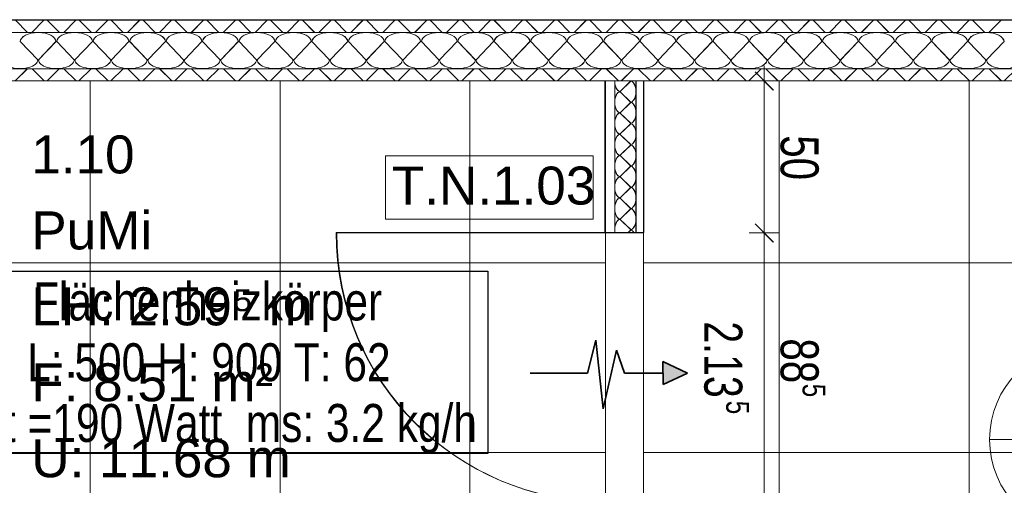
# Model space of a CAD drawing. Extents: x 229 to 926, y 37 to 878.
# Tile 157 of 162: x 574 to 638, y 703 to 733. Entities that reach past the tile are written whole.
import ezdxf
from ezdxf.lldxf.tags import DXFTag

# ---------------------------------------------------------------- set-up
doc = ezdxf.new("R2010")
doc.units = 0
doc.layers.get('0').update_dxf_attribs({"lineweight": 13})
for name, color, linetype, lineweight, true_color, plot in [('A_BI_Aussenwand', 5, 'Continuous', 18, 0x0000ff, False), ('A_BI_Innenwand', 7, 'Continuous', 18, 0x80ff80, False), ('A_BI_Tuer', 7, 'Continuous', 18, 0xbdbbbb, False)]:
    doc.layers.add(name, color=color, linetype=linetype, lineweight=lineweight, true_color=true_color, plot=plot)
doc.layers.add('A_BI_Raum', color=1, linetype='Continuous', lineweight=18, true_color=0xff0000)
doc.layers.add('H_BI_Heizkoerper', color=1, linetype='Continuous', lineweight=35, true_color=0xff0000)
for name, color, linetype, lineweight in [('Axen', 7, 'Continuous', 25), ('Axen-A03ENIVKI0', 7, 'Continuous', 25), ('Beschriftung', 7, 'Continuous', 25), ('Beschriftung-A03ENIVII0', 7, 'Continuous', 25), ('Deckenspiegel', 7, 'Continuous', 25), ('Fullfläche', 7, 'Continuous', 25), ('Fullfläche-A03ENIVQI0', 7, 'Continuous', 25), ('H_BI_Heizkoerpertext', 7, 'Continuous', 25), ('Maßlinien', 7, 'Continuous', 25), ('Maßlinien-A03ENIVNI0', 7, 'Continuous', 25), ('Räume', 7, 'Continuous', 25), ('Räume-A03ENIVSI0', 7, 'Continuous', 25), ('Türen', 7, 'Continuous', 25), ('Türen-A03ENIVLI0', 7, 'Continuous', 25), ('Wände', 7, 'Continuous', 25), ('Wände-A03ENIVMI0', 7, 'Continuous', 25)]:
    doc.layers.add(name, color=color, linetype=linetype, lineweight=lineweight)
doc.styles.get("Standard").update_dxf_attribs({"font": 'arial.ttf'})
tags = doc.linetypes.add('ALL_S25', pattern=[0.001, 0, -0.001]).pattern_tags.tags
tags[6:7] = [DXFTag(74, 4), DXFTag(75, 0), DXFTag(340, '0'), DXFTag(46, 1.0), DXFTag(50, 0.0), DXFTag(44, 0.0), DXFTag(45, 0.0)]
tags[4:5] = [DXFTag(74, 4), DXFTag(75, 0), DXFTag(340, '0'), DXFTag(46, 1.0), DXFTag(50, 0.0), DXFTag(44, 0.0), DXFTag(45, 0.0)]
tags = doc.linetypes.add('ALL_S25-A03ENIVOI0', pattern=[0.001, 0, -0.001]).pattern_tags.tags
tags[6:7] = [DXFTag(74, 4), DXFTag(75, 0), DXFTag(340, '0'), DXFTag(46, 1.0), DXFTag(50, 0.0), DXFTag(44, 0.0), DXFTag(45, 0.0)]
tags[4:5] = [DXFTag(74, 4), DXFTag(75, 0), DXFTag(340, '0'), DXFTag(46, 1.0), DXFTag(50, 0.0), DXFTag(44, 0.0), DXFTag(45, 0.0)]

# ---------------------------------------------------------------- blocks, each defined once
blk = doc.blocks.new('Referenz-A03ENIVGI0', base_point=(255.728, 66.032))
at = {"layer": 'Axen', "color": 0, "linetype": 'ALL_S25', "lineweight": -2, "ltscale": 0.13}
blk.add_line((735.547, 733.346), (301.726, 733.346), dxfattribs=at)
at = {"layer": 'Beschriftung', "color": 0, "lineweight": -2}
for p, q in [((611.376, 724.387), (597.704, 724.389)), ((597.704, 724.389), (597.704, 720.222)), ((611.375, 720.221), (611.376, 724.387)), ((597.704, 720.222), (611.375, 720.221))]:
    blk.add_line(p, q, dxfattribs=at)
at = {"layer": 'Fullfläche', "color": 0, "lineweight": -2}
for p, q in [((573.339, 733.311), (574.138, 732.511)), ((575.22, 733.311), (574.421, 732.511)), ((575.439, 733.311), (576.238, 732.511)), ((577.32, 733.311), (576.521, 732.511)), ((577.539, 733.311), (578.338, 732.511)), ((579.42, 733.311), (578.621, 732.511)), ((579.639, 733.311), (580.438, 732.511)), ((581.52, 733.311), (580.721, 732.511)), ((581.739, 733.311), (582.538, 732.511)), ((583.62, 733.311), (582.821, 732.511)), ((583.839, 733.311), (584.638, 732.511)), ((585.72, 733.311), (584.921, 732.511)), ((585.939, 733.311), (586.739, 732.511)), ((587.82, 733.311), (587.021, 732.511)), ((588.039, 733.311), (588.839, 732.511)), ((589.92, 733.311), (589.121, 732.511)), ((590.139, 733.311), (590.939, 732.511)), ((592.02, 733.311), (591.221, 732.511)), ((592.24, 733.311), (593.039, 732.511)), ((594.12, 733.311), (593.321, 732.511)), ((594.339, 733.311), (595.139, 732.511)), ((596.22, 733.311), (595.421, 732.511)), ((596.439, 733.311), (597.239, 732.511)), ((598.32, 733.311), (597.521, 732.511)), ((598.54, 733.311), (599.339, 732.511)), ((600.42, 733.311), (599.621, 732.511)), ((600.64, 733.311), (601.439, 732.511)), ((602.52, 733.311), (601.721, 732.511)), ((602.74, 733.311), (603.539, 732.511)), ((604.62, 733.311), (603.821, 732.511)), ((604.84, 733.311), (605.639, 732.511)), ((606.72, 733.311), (605.92, 732.511)), ((606.94, 733.311), (607.739, 732.511)), ((608.82, 733.311), (608.021, 732.511)), ((609.04, 733.311), (609.839, 732.511)), ((610.92, 733.311), (610.12, 732.511)), ((611.14, 733.311), (611.939, 732.511)), ((613.02, 733.311), (612.221, 732.511)), ((613.24, 733.311), (614.039, 732.511)), ((615.12, 733.311), (614.321, 732.511)), ((615.34, 733.311), (616.139, 732.511)), ((617.22, 733.311), (616.42, 732.511)), ((617.44, 733.311), (618.239, 732.511)), ((619.32, 733.311), (618.521, 732.511)), ((619.54, 733.311), (620.339, 732.511)), ((621.42, 733.311), (620.62, 732.511)), ((621.64, 733.311), (622.439, 732.511)), ((623.52, 733.311), (622.72, 732.511)), ((623.74, 733.311), (624.539, 732.511)), ((625.62, 733.311), (624.82, 732.511)), ((625.84, 733.311), (626.639, 732.511)), ((627.72, 733.311), (626.92, 732.511)), ((627.94, 733.311), (628.739, 732.511)), ((629.82, 733.311), (629.02, 732.511)), ((630.04, 733.311), (630.84, 732.511)), ((631.92, 733.311), (631.12, 732.511)), ((632.14, 733.311), (632.94, 732.511)), ((634.02, 733.311), (633.22, 732.511)), ((634.24, 733.311), (635.04, 732.511)), ((636.12, 733.311), (635.32, 732.511)), ((636.34, 733.311), (637.14, 732.511)), ((638.22, 733.311), (637.42, 732.511)), ((574.812, 730.711), (573.66, 731.911)), ((576.012, 731.911), (574.86, 730.711)), ((577.212, 730.711), (576.06, 731.911)), ((578.412, 731.911), (577.26, 730.711)), ((579.612, 730.711), (578.46, 731.911)), ((580.812, 731.911), (579.66, 730.711)), ((582.012, 730.711), (580.86, 731.911)), ((583.212, 731.911), (582.06, 730.711)), ((584.412, 730.711), (583.26, 731.911)), ((585.612, 731.911), (584.46, 730.711)), ((586.812, 730.711), (585.66, 731.911)), ((588.012, 731.911), (586.86, 730.711)), ((589.212, 730.711), (588.06, 731.911)), ((590.412, 731.911), (589.26, 730.711)), ((591.612, 730.711), (590.46, 731.911)), ((592.812, 731.911), (591.66, 730.711)), ((594.012, 730.711), (592.86, 731.911)), ((595.212, 731.911), (594.06, 730.711)), ((596.412, 730.711), (595.26, 731.911)), ((597.612, 731.911), (596.46, 730.711)), ((598.812, 730.711), (597.66, 731.911)), ((600.012, 731.911), (598.86, 730.711)), ((601.212, 730.711), (600.06, 731.911)), ((602.412, 731.911), (601.26, 730.711)), ((603.612, 730.711), (602.46, 731.911)), ((604.812, 731.911), (603.66, 730.711)), ((606.012, 730.711), (604.86, 731.911)), ((607.212, 731.911), (606.06, 730.711)), ((608.412, 730.711), (607.26, 731.911)), ((609.612, 731.911), (608.46, 730.711)), ((610.812, 730.711), (609.66, 731.911)), ((612.012, 731.911), (610.86, 730.711)), ((613.212, 730.711), (612.06, 731.911)), ((614.412, 731.911), (613.26, 730.711)), ((615.612, 730.711), (614.46, 731.911)), ((616.812, 731.911), (615.66, 730.711)), ((618.012, 730.711), (616.86, 731.911)), ((619.212, 731.911), (618.06, 730.711)), ((620.412, 730.711), (619.26, 731.911)), ((621.612, 731.911), (620.46, 730.711)), ((622.812, 730.711), (621.66, 731.911)), ((624.012, 731.911), (622.86, 730.711)), ((625.212, 730.711), (624.06, 731.911)), ((626.412, 731.911), (625.26, 730.711)), ((627.612, 730.711), (626.46, 731.911)), ((628.812, 731.911), (627.66, 730.711)), ((630.012, 730.711), (628.86, 731.911)), ((631.212, 731.911), (630.06, 730.711)), ((632.412, 730.711), (631.26, 731.911)), ((633.612, 731.911), (632.46, 730.711)), ((634.812, 730.711), (633.66, 731.911)), ((636.012, 731.911), (634.86, 730.711)), ((637.212, 730.711), (636.06, 731.911)), ((638.412, 731.911), (637.26, 730.711)), ((573.324, 729.311), (574.124, 730.112)), ((575.235, 729.311), (574.435, 730.112)), ((575.424, 729.311), (576.224, 730.112)), ((577.335, 729.311), (576.535, 730.112)), ((577.524, 729.311), (578.324, 730.112)), ((579.435, 729.311), (578.635, 730.112)), ((579.624, 729.311), (580.424, 730.112)), ((581.535, 729.311), (580.735, 730.112)), ((581.724, 729.311), (582.524, 730.112)), ((583.635, 729.311), (582.835, 730.112)), ((583.824, 729.311), (584.624, 730.112)), ((585.735, 729.311), (584.935, 730.112)), ((585.924, 729.311), (586.724, 730.112)), ((587.835, 729.311), (587.035, 730.112)), ((588.024, 729.311), (588.824, 730.112)), ((589.935, 729.311), (589.135, 730.112)), ((590.124, 729.311), (590.924, 730.112)), ((592.035, 729.311), (591.235, 730.112)), ((592.224, 729.311), (593.024, 730.112)), ((594.135, 729.311), (593.335, 730.112)), ((594.324, 729.311), (595.124, 730.113)), ((596.235, 729.311), (595.435, 730.113)), ((596.424, 729.311), (597.224, 730.113)), ((598.335, 729.311), (597.535, 730.113)), ((598.524, 729.311), (599.324, 730.113)), ((600.435, 729.311), (599.635, 730.113)), ((600.624, 729.311), (601.425, 730.113)), ((602.536, 729.311), (601.735, 730.113)), ((602.724, 729.311), (603.525, 730.113)), ((604.636, 729.311), (603.835, 730.113)), ((604.824, 729.311), (605.625, 730.113)), ((606.736, 729.311), (605.935, 730.113)), ((606.924, 729.311), (607.725, 730.113)), ((608.836, 729.311), (608.035, 730.113)), ((609.024, 729.311), (609.825, 730.113)), ((610.936, 729.311), (610.135, 730.113)), ((611.124, 729.311), (611.925, 730.113)), ((613.036, 729.311), (612.235, 730.113)), ((613.224, 729.311), (614.025, 730.113)), ((615.136, 729.311), (614.335, 730.113)), ((615.324, 729.311), (616.125, 730.113)), ((617.236, 729.311), (616.435, 730.113)), ((617.424, 729.311), (618.225, 730.113)), ((619.336, 729.311), (618.535, 730.113)), ((619.524, 729.311), (620.325, 730.113)), ((621.436, 729.311), (620.635, 730.113)), ((621.624, 729.311), (622.425, 730.113)), ((623.536, 729.311), (622.735, 730.113)), ((623.724, 729.311), (624.525, 730.113)), ((625.636, 729.311), (624.835, 730.113)), ((625.824, 729.311), (626.625, 730.113)), ((627.736, 729.311), (626.935, 730.113)), ((627.924, 729.311), (628.725, 730.113)), ((629.836, 729.311), (629.035, 730.113)), ((630.024, 729.311), (630.825, 730.113)), ((631.936, 729.311), (631.135, 730.113)), ((632.124, 729.311), (632.925, 730.113)), ((634.036, 729.311), (633.235, 730.113)), ((634.224, 729.311), (635.025, 730.113)), ((636.136, 729.311), (635.335, 730.113)), ((636.324, 729.311), (637.125, 730.114)), ((638.236, 729.311), (637.435, 730.114)), ((638.424, 729.311), (639.225, 730.114)), ((613.837, 729.297), (613.137, 728.625)), ((613.137, 728.597), (613.837, 727.925)), ((613.837, 727.897), (613.137, 727.225)), ((613.137, 727.197), (613.837, 726.525)), ((613.837, 726.497), (613.137, 725.825)), ((613.137, 725.797), (613.837, 725.125)), ((613.837, 725.097), (613.137, 724.425)), ((613.137, 724.397), (613.837, 723.725)), ((613.837, 723.697), (613.137, 723.025)), ((613.137, 722.997), (613.837, 722.325)), ((613.837, 722.297), (613.137, 721.625)), ((613.137, 721.597), (613.837, 720.925)), ((613.837, 720.897), (613.137, 720.225)), ((613.137, 720.197), (613.837, 719.525)), ((613.837, 719.497), (613.679, 719.346))]:
    blk.add_line(p, q, dxfattribs=at)
for centre, major_axis, start_param, end_param in [((574.836, 731.911), (-1.176, 0), 4.712389, 6.283185), ((574.836, 731.911), (-1.176, 0), 3.141593, 4.712389), ((577.236, 731.911), (-1.176, 0), 4.712389, 6.283185), ((577.236, 731.911), (-1.176, 0), 3.141593, 4.712389), ((579.636, 731.911), (-1.176, 0), 4.712389, 6.283185), ((579.636, 731.911), (-1.176, 0), 3.141593, 4.712389), ((582.036, 731.911), (-1.176, 0), 4.712389, 6.283185), ((582.036, 731.911), (-1.176, 0), 3.141593, 4.712389), ((584.436, 731.911), (-1.176, 0), 4.712389, 6.283185), ((584.436, 731.911), (-1.176, 0), 3.141593, 4.712389), ((586.836, 731.911), (-1.176, 0), 4.712389, 6.283185), ((586.836, 731.911), (-1.176, 0), 3.141593, 4.712389), ((589.236, 731.911), (-1.176, 0), 4.712389, 6.283185), ((589.236, 731.911), (-1.176, 0), 3.141593, 4.712389), ((591.636, 731.911), (-1.176, 0), 4.712389, 6.283185), ((591.636, 731.911), (-1.176, 0), 3.141593, 4.712389), ((594.036, 731.911), (-1.176, 0), 4.712389, 6.283185), ((594.036, 731.911), (-1.176, 0), 3.141593, 4.712389), ((596.436, 731.911), (-1.176, 0), 4.712389, 6.283185), ((596.436, 731.911), (-1.176, 0), 3.141593, 4.712389), ((598.836, 731.911), (-1.176, 0), 4.712389, 6.283185), ((598.836, 731.911), (-1.176, 0), 3.141593, 4.712389), ((601.236, 731.911), (-1.176, 0), 4.712389, 6.283185), ((601.236, 731.911), (-1.176, 0), 3.141593, 4.712389), ((603.636, 731.911), (-1.176, 0), 4.712389, 6.283185), ((603.636, 731.911), (-1.176, 0), 3.141593, 4.712389), ((606.036, 731.911), (-1.176, 0), 4.712389, 6.283185), ((606.036, 731.911), (-1.176, 0), 3.141593, 4.712389), ((608.436, 731.911), (-1.176, 0), 4.712389, 6.283185), ((608.436, 731.911), (-1.176, 0), 3.141593, 4.712389), ((610.836, 731.911), (-1.176, 0), 4.712389, 6.283185), ((610.836, 731.911), (-1.176, 0), 3.141593, 4.712389), ((613.236, 731.911), (-1.176, 0), 4.712389, 6.283185), ((613.236, 731.911), (-1.176, 0), 3.141593, 4.712389), ((615.636, 731.911), (-1.176, 0), 4.712389, 6.283185), ((615.636, 731.911), (-1.176, 0), 3.141593, 4.712389), ((618.036, 731.911), (-1.176, 0), 4.712389, 6.283185), ((618.036, 731.911), (-1.176, 0), 3.141593, 4.712389), ((620.436, 731.911), (-1.176, 0), 4.712389, 6.283185), ((620.436, 731.911), (-1.176, 0), 3.141593, 4.712389), ((622.836, 731.911), (-1.176, 0), 4.712389, 6.283185), ((622.836, 731.911), (-1.176, 0), 3.141593, 4.712389), ((625.236, 731.911), (-1.176, 0), 4.712389, 6.283185), ((625.236, 731.911), (-1.176, 0), 3.141593, 4.712389), ((627.636, 731.911), (-1.176, 0), 4.712389, 6.283185), ((627.636, 731.911), (-1.176, 0), 3.141593, 4.712389), ((630.036, 731.911), (-1.176, 0), 4.712389, 6.283185), ((630.036, 731.911), (-1.176, 0), 3.141593, 4.712389), ((632.436, 731.911), (-1.176, 0), 4.712389, 6.283185), ((632.436, 731.911), (-1.176, 0), 3.141593, 4.712389), ((634.836, 731.911), (-1.176, 0), 4.712389, 6.283185), ((634.836, 731.911), (-1.176, 0), 3.141593, 4.712389), ((637.236, 731.911), (-1.176, 0), 4.712389, 6.283185), ((637.236, 731.911), (-1.176, 0), 3.141593, 4.712389), ((573.636, 730.711), (-1.176, 0), 0, 3.141593), ((576.036, 730.711), (-1.176, 0), 0, 3.141593), ((578.436, 730.711), (-1.176, 0), 0, 3.141593), ((580.836, 730.711), (-1.176, 0), 0, 3.141593), ((583.236, 730.711), (-1.176, 0), 0, 3.141593), ((585.636, 730.711), (-1.176, 0), 0, 3.141593), ((588.036, 730.711), (-1.176, 0), 0, 3.141593), ((590.436, 730.711), (-1.176, 0), 0, 3.141593), ((592.836, 730.711), (-1.176, 0), 0, 3.141593), ((595.236, 730.711), (-1.176, 0), 0, 3.141593), ((597.636, 730.711), (-1.176, 0), 0, 3.141593), ((600.036, 730.711), (-1.176, 0), 0, 3.141593), ((602.436, 730.711), (-1.176, 0), 0, 3.141593), ((604.836, 730.711), (-1.176, 0), 0, 3.141593), ((607.236, 730.711), (-1.176, 0), 0, 3.141593), ((609.636, 730.711), (-1.176, 0), 0, 3.141593), ((612.036, 730.711), (-1.176, 0), 0, 3.141593), ((614.436, 730.711), (-1.176, 0), 0, 3.141593), ((616.836, 730.711), (-1.176, 0), 0, 3.141593), ((619.236, 730.711), (-1.176, 0), 0, 3.141593), ((621.636, 730.711), (-1.176, 0), 0, 3.141593), ((624.036, 730.711), (-1.176, 0), 0, 3.141593), ((626.436, 730.711), (-1.176, 0), 0, 3.141593), ((628.836, 730.711), (-1.176, 0), 0, 3.141593), ((631.236, 730.711), (-1.176, 0), 0, 3.141593), ((633.636, 730.711), (-1.176, 0), 0, 3.141593), ((636.036, 730.711), (-1.176, 0), 0, 3.141593), ((638.436, 730.711), (-1.176, 0), 0, 3.141593), ((613.137, 729.311), (0, -0.686), 4.712389, 6.283185), ((613.837, 728.611), (0, -0.686), 0, 3.141593), ((613.137, 727.911), (0, -0.686), 3.141593, 4.712389), ((613.137, 727.911), (0, -0.686), 4.712389, 6.283185), ((613.837, 727.211), (0, -0.686), 0, 3.141593), ((613.137, 726.511), (0, -0.686), 3.141593, 4.712389), ((613.137, 726.511), (0, -0.686), 4.712389, 6.283185), ((613.837, 725.811), (0, -0.686), 0, 3.141593), ((613.137, 725.111), (0, -0.686), 3.141593, 4.712389), ((613.137, 725.111), (0, -0.686), 4.712389, 6.283185), ((613.837, 724.411), (0, -0.686), 0, 3.141593), ((613.137, 723.711), (0, -0.686), 3.141593, 4.712389), ((613.137, 723.711), (0, -0.686), 4.712389, 6.283185), ((613.837, 723.011), (0, -0.686), 0, 3.141593), ((613.137, 722.311), (0, -0.686), 3.141593, 4.712389), ((613.137, 722.311), (0, -0.686), 4.712389, 6.283185), ((613.837, 721.611), (0, -0.686), 0, 3.141593), ((613.137, 720.911), (0, -0.686), 3.141593, 4.712389), ((613.137, 720.911), (0, -0.686), 4.712389, 6.283185), ((613.837, 720.211), (0, -0.686), 0, 3.141593), ((613.137, 719.511), (0, -0.686), 3.141593, 4.712389), ((613.137, 719.511), (0, -0.686), 4.712389, 4.955262), ((613.837, 718.811), (0, -0.686), 2.465213, 3.141593)]:
    blk.add_ellipse(centre, major_axis=major_axis, ratio=0.5, start_param=start_param, end_param=end_param, dxfattribs=at)
at = {"layer": 'Maßlinien', "color": 0, "lineweight": -2}
for p, q in [((623.227, 728.711), (622.027, 729.911)), ((622.627, 729.311), (622.627, 730.311)), ((622.627, 729.311), (621.627, 729.311)), ((622.627, 729.311), (623.627, 729.311)), ((622.627, 719.31), (622.627, 729.311)), ((623.227, 718.71), (622.027, 719.91)), ((622.627, 719.31), (621.627, 719.31)), ((622.627, 719.31), (623.627, 719.31)), ((622.627, 701.611), (622.627, 719.31))]:
    blk.add_line(p, q, dxfattribs=at)
at = {"layer": 'Türen', "color": 0, "lineweight": -2}
blk.add_line((612.187, 719.311), (594.487, 719.311), dxfattribs=at)
blk.add_ellipse((612.187, 719.311), major_axis=(-17.7, 0), ratio=1, start_param=0, end_param=1.570796, dxfattribs=at)
at = {"layer": 'Wände', "color": 0, "lineweight": -2}
for p, q in [((556.835, 733.311), (674.036, 733.311)), ((673.237, 732.511), (549.335, 732.512)), ((549.335, 730.111), (673.237, 730.111)), ((612.187, 729.311), (552.835, 729.311)), ((612.187, 729.311), (673.236, 729.311)), ((612.187, 729.311), (612.187, 719.311)), ((612.787, 729.311), (612.787, 719.311)), ((614.187, 719.311), (614.187, 729.311)), ((614.687, 719.311), (614.687, 729.311)), ((614.687, 719.311), (612.187, 719.311))]:
    blk.add_line(p, q, dxfattribs=at)
at = {"layer": 'Beschriftung', "color": 0, "lineweight": -2, "insert": (598.121, 723.679), "char_height": 2.50002, "attachment_point": 1, "rotation": 359.99316}
blk.add_mtext('{\\fArial;T.N.1.03}', dxfattribs=at)
at = {"layer": 'Maßlinien', "color": 0, "lineweight": -2, "attachment_point": 1, "rotation": 270.00001}
for s, insert, char_height in [('{\\W0.76;\\fArial;50}', (626.21, 725.74), 2.50002), ('{\\W0.74;\\fArial;2.13}', (621.185, 713.491), 2.50002), ('{\\W0.76;\\fArial;88}', (626.21, 712.37), 2.50002), ('{\\W0.76;\\fArial;5}', (626.652, 709.382), 1.50001), ('{\\W0.76;\\fArial;5}', (621.628, 708.262), 1.50001)]:
    blk.add_mtext(s, dxfattribs=dict(at, insert=insert, char_height=char_height))
at = {"layer": 'Räume', "color": 0, "lineweight": -2, "char_height": 2.50002, "attachment_point": 1, "rotation": 0.00001}
for s, insert in [('{\\fArial;1.10}', (574.385, 725.727)), ('{\\fArial;PuMi}', (574.385, 720.727)), ('{\\fArial;LH: 2.59⁵ m}', (574.385, 715.727)), ('{\\fArial;F: 8.51 m²}', (574.385, 710.727)), ('{\\fArial;U: 11.68 m}', (574.385, 705.727))]:
    blk.add_mtext(s, dxfattribs=dict(at, insert=insert))
blk = doc.blocks.new('Referenz-A03ENIVUI0', base_point=(281.599, 66.032))
at = {"layer": 'Axen-A03ENIVKI0', "color": 0, "linetype": 'ALL_S25-A03ENIVOI0', "lineweight": -2, "ltscale": 0.13}
blk.add_line((735.547, 733.346), (301.727, 733.346), dxfattribs=at)
at = {"layer": 'Beschriftung-A03ENIVII0', "color": 0, "lineweight": -2}
for p, q in [((597.702, 724.389), (597.701, 720.223)), ((611.373, 724.388), (597.702, 724.389)), ((611.373, 720.221), (611.373, 724.388)), ((597.701, 720.223), (611.373, 720.221))]:
    blk.add_line(p, q, dxfattribs=at)
at = {"layer": 'Deckenspiegel', "color": 0, "lineweight": -2}
for p, q in [((556.833, 729.311), (612.184, 729.311)), ((578.258, 667.846), (578.259, 729.311)), ((590.758, 667.846), (590.759, 729.311)), ((603.258, 667.846), (603.259, 729.311)), ((612.184, 729.311), (612.184, 667.846)), ((614.682, 729.311), (670.033, 729.311)), ((614.682, 667.846), (614.682, 729.311)), ((623.608, 667.846), (623.608, 729.311)), ((636.108, 667.846), (636.108, 729.311)), ((556.833, 717.346), (612.184, 717.346)), ((614.682, 717.346), (670.033, 717.346)), ((556.833, 704.846), (612.184, 704.846)), ((614.682, 704.846), (670.033, 704.846))]:
    blk.add_line(p, q, dxfattribs=at)
at = {"layer": 'Fullfläche-A03ENIVQI0', "color": 0, "lineweight": -2}
for p, q in [((573.337, 733.311), (574.136, 732.511)), ((575.218, 733.311), (574.418, 732.511)), ((575.437, 733.311), (576.236, 732.511)), ((577.318, 733.311), (576.518, 732.511)), ((577.537, 733.311), (578.336, 732.511)), ((579.418, 733.311), (578.618, 732.511)), ((579.637, 733.311), (580.436, 732.511)), ((581.517, 733.311), (580.718, 732.511)), ((581.737, 733.311), (582.536, 732.511)), ((583.617, 733.311), (582.818, 732.511)), ((583.837, 733.311), (584.636, 732.511)), ((585.717, 733.311), (584.918, 732.511)), ((585.937, 733.311), (586.736, 732.511)), ((587.817, 733.311), (587.018, 732.511)), ((588.037, 733.311), (588.836, 732.511)), ((589.917, 733.311), (589.118, 732.511)), ((590.137, 733.311), (590.936, 732.511)), ((592.017, 733.311), (591.218, 732.511)), ((592.237, 733.311), (593.036, 732.511)), ((594.117, 733.311), (593.318, 732.511)), ((594.337, 733.311), (595.136, 732.511)), ((596.217, 733.311), (595.418, 732.511)), ((596.437, 733.311), (597.236, 732.511)), ((598.317, 733.311), (597.518, 732.511)), ((598.537, 733.311), (599.336, 732.511)), ((600.417, 733.311), (599.618, 732.511)), ((600.637, 733.311), (601.436, 732.511)), ((602.517, 733.311), (601.718, 732.511)), ((602.737, 733.311), (603.536, 732.511)), ((604.617, 733.311), (603.818, 732.511)), ((604.837, 733.311), (605.636, 732.511)), ((606.717, 733.311), (605.918, 732.511)), ((606.937, 733.311), (607.736, 732.511)), ((608.817, 733.311), (608.018, 732.511)), ((609.037, 733.311), (609.836, 732.511)), ((610.917, 733.311), (610.118, 732.511)), ((611.137, 733.311), (611.936, 732.511)), ((613.017, 733.311), (612.218, 732.511)), ((613.237, 733.311), (614.036, 732.511)), ((615.117, 733.311), (614.318, 732.511)), ((615.337, 733.311), (616.136, 732.511)), ((617.217, 733.311), (616.418, 732.511)), ((617.437, 733.311), (618.236, 732.511)), ((619.317, 733.311), (618.518, 732.511)), ((619.537, 733.311), (620.336, 732.511)), ((621.417, 733.311), (620.618, 732.511)), ((621.637, 733.311), (622.436, 732.511)), ((623.517, 733.311), (622.718, 732.511)), ((623.737, 733.311), (624.537, 732.511)), ((625.617, 733.311), (624.818, 732.511)), ((625.837, 733.311), (626.637, 732.511)), ((627.717, 733.311), (626.918, 732.511)), ((627.937, 733.311), (628.737, 732.511)), ((629.817, 733.311), (629.018, 732.511)), ((630.037, 733.311), (630.837, 732.511)), ((631.917, 733.311), (631.118, 732.511)), ((632.137, 733.311), (632.937, 732.511)), ((634.017, 733.311), (633.217, 732.511)), ((634.237, 733.311), (635.037, 732.511)), ((636.117, 733.311), (635.317, 732.511)), ((636.337, 733.311), (637.137, 732.511)), ((638.217, 733.311), (637.417, 732.511)), ((574.81, 730.711), (573.658, 731.911)), ((576.01, 731.911), (574.858, 730.711)), ((577.21, 730.711), (576.058, 731.911)), ((578.41, 731.911), (577.258, 730.711)), ((579.61, 730.711), (578.458, 731.911)), ((580.81, 731.911), (579.658, 730.711)), ((582.01, 730.711), (580.858, 731.911)), ((583.21, 731.911), (582.058, 730.711)), ((584.41, 730.711), (583.258, 731.911)), ((585.61, 731.911), (584.458, 730.711)), ((586.81, 730.711), (585.658, 731.911)), ((588.01, 731.911), (586.858, 730.711)), ((589.21, 730.711), (588.058, 731.911)), ((590.41, 731.911), (589.258, 730.711)), ((591.61, 730.711), (590.458, 731.911)), ((592.81, 731.911), (591.657, 730.711)), ((594.01, 730.711), (592.858, 731.911)), ((595.209, 731.911), (594.058, 730.711)), ((596.409, 730.711), (595.258, 731.911)), ((597.61, 731.911), (596.458, 730.711)), ((598.81, 730.711), (597.657, 731.911)), ((600.01, 731.911), (598.857, 730.711)), ((601.209, 730.711), (600.057, 731.911)), ((602.409, 731.911), (601.258, 730.711)), ((603.609, 730.711), (602.458, 731.911)), ((604.81, 731.911), (603.657, 730.711)), ((606.01, 730.711), (604.857, 731.911)), ((607.209, 731.911), (606.057, 730.711)), ((608.409, 730.711), (607.257, 731.911)), ((609.609, 731.911), (608.458, 730.711)), ((610.809, 730.711), (609.657, 731.911)), ((612.009, 731.911), (610.857, 730.711)), ((613.209, 730.711), (612.057, 731.911)), ((614.409, 731.911), (613.257, 730.711)), ((615.609, 730.711), (614.457, 731.911)), ((616.809, 731.911), (615.657, 730.711)), ((618.009, 730.711), (616.857, 731.911)), ((619.209, 731.911), (618.057, 730.711)), ((620.409, 730.711), (619.257, 731.911)), ((621.609, 731.911), (620.457, 730.711)), ((622.809, 730.711), (621.657, 731.911)), ((624.009, 731.911), (622.857, 730.711)), ((625.209, 730.711), (624.057, 731.911)), ((626.409, 731.911), (625.257, 730.711)), ((627.609, 730.711), (626.457, 731.911)), ((628.809, 731.911), (627.657, 730.711)), ((630.009, 730.711), (628.857, 731.911)), ((631.209, 731.911), (630.057, 730.711)), ((632.409, 730.711), (631.257, 731.911)), ((633.609, 731.911), (632.457, 730.711)), ((634.809, 730.711), (633.657, 731.911)), ((636.009, 731.911), (634.857, 730.711)), ((637.209, 730.711), (636.057, 731.911)), ((638.409, 731.911), (637.257, 730.711)), ((573.322, 729.312), (574.122, 730.112)), ((575.233, 729.312), (574.433, 730.112)), ((575.422, 729.312), (576.222, 730.112)), ((577.333, 729.312), (576.533, 730.112)), ((577.522, 729.312), (578.322, 730.112)), ((579.433, 729.312), (578.633, 730.112)), ((579.622, 729.312), (580.422, 730.112)), ((581.533, 729.312), (580.733, 730.112)), ((581.722, 729.312), (582.522, 730.112)), ((583.633, 729.312), (582.833, 730.112)), ((583.822, 729.312), (584.622, 730.112)), ((585.733, 729.312), (584.933, 730.112)), ((585.922, 729.312), (586.722, 730.112)), ((587.833, 729.312), (587.033, 730.112)), ((588.022, 729.312), (588.822, 730.112)), ((589.933, 729.312), (589.133, 730.112)), ((590.122, 729.312), (590.922, 730.112)), ((592.033, 729.312), (591.233, 730.112)), ((592.222, 729.312), (593.022, 730.113)), ((594.133, 729.312), (593.333, 730.113)), ((594.322, 729.312), (595.122, 730.113)), ((596.233, 729.312), (595.433, 730.113)), ((596.422, 729.312), (597.222, 730.113)), ((598.333, 729.312), (597.533, 730.113)), ((598.522, 729.312), (599.322, 730.113)), ((600.433, 729.312), (599.633, 730.113)), ((600.622, 729.312), (601.422, 730.113)), ((602.533, 729.312), (601.732, 730.113)), ((602.721, 729.312), (603.522, 730.113)), ((604.633, 729.312), (603.832, 730.113)), ((604.821, 729.312), (605.622, 730.113)), ((606.733, 729.312), (605.932, 730.113)), ((606.921, 729.312), (607.722, 730.113)), ((608.833, 729.312), (608.032, 730.113)), ((609.021, 729.312), (609.822, 730.113)), ((610.933, 729.312), (610.132, 730.113)), ((611.121, 729.312), (611.922, 730.113)), ((613.033, 729.312), (612.232, 730.113)), ((613.221, 729.312), (614.022, 730.113)), ((615.133, 729.312), (614.332, 730.113)), ((615.321, 729.312), (616.122, 730.113)), ((617.233, 729.312), (616.432, 730.113)), ((617.421, 729.312), (618.222, 730.113)), ((619.333, 729.312), (618.532, 730.113)), ((619.521, 729.312), (620.322, 730.113)), ((621.433, 729.312), (620.632, 730.113)), ((621.621, 729.312), (622.422, 730.113)), ((623.533, 729.312), (622.732, 730.113)), ((623.721, 729.312), (624.522, 730.113)), ((625.633, 729.312), (624.832, 730.113)), ((625.821, 729.312), (626.622, 730.113)), ((627.733, 729.312), (626.932, 730.113)), ((627.921, 729.312), (628.722, 730.113)), ((629.833, 729.312), (629.032, 730.113)), ((630.021, 729.312), (630.822, 730.113)), ((631.933, 729.312), (631.132, 730.113)), ((632.121, 729.312), (632.922, 730.113)), ((634.033, 729.312), (633.232, 730.113)), ((634.221, 729.312), (635.022, 730.114)), ((636.133, 729.312), (635.332, 730.114)), ((636.321, 729.312), (637.122, 730.114)), ((638.233, 729.312), (637.432, 730.114)), ((638.421, 729.312), (639.222, 730.114)), ((613.834, 729.297), (613.134, 728.625)), ((613.134, 728.597), (613.834, 727.925)), ((613.834, 727.897), (613.134, 727.225)), ((613.134, 727.197), (613.834, 726.525)), ((613.834, 726.497), (613.134, 725.825)), ((613.134, 725.797), (613.834, 725.125)), ((613.834, 725.097), (613.134, 724.425)), ((613.134, 724.397), (613.834, 723.725)), ((613.834, 723.697), (613.134, 723.025)), ((613.134, 722.997), (613.834, 722.325)), ((613.834, 722.297), (613.134, 721.625)), ((613.134, 721.597), (613.834, 720.925)), ((613.834, 720.897), (613.134, 720.225)), ((613.134, 720.197), (613.834, 719.525)), ((613.834, 719.497), (613.677, 719.346))]:
    blk.add_line(p, q, dxfattribs=at)
for centre, major_axis, start_param, end_param in [((574.834, 731.911), (-1.176, 0), 4.712389, 6.283185), ((574.834, 731.911), (-1.176, 0), 3.141593, 4.712389), ((577.234, 731.911), (-1.176, 0), 4.712389, 6.283185), ((577.234, 731.911), (-1.176, 0), 3.141593, 4.712389), ((579.634, 731.911), (-1.176, 0), 4.712389, 6.283185), ((579.634, 731.911), (-1.176, 0), 3.141593, 4.712389), ((582.034, 731.911), (-1.176, 0), 4.712389, 6.283185), ((582.034, 731.911), (-1.176, 0), 3.141593, 4.712389), ((584.434, 731.911), (-1.176, 0), 4.712389, 6.283185), ((584.434, 731.911), (-1.176, 0), 3.141593, 4.712389), ((586.834, 731.911), (-1.176, 0), 4.712389, 6.283185), ((586.834, 731.911), (-1.176, 0), 3.141593, 4.712389), ((589.234, 731.911), (-1.176, 0), 4.712389, 6.283185), ((589.234, 731.911), (-1.176, 0), 3.141593, 4.712389), ((591.634, 731.911), (-1.176, 0), 4.712389, 6.283185), ((591.634, 731.911), (-1.176, 0), 3.141593, 4.712389), ((594.034, 731.911), (-1.176, 0), 4.712389, 6.283185), ((594.034, 731.911), (-1.176, 0), 3.141593, 4.712389), ((596.433, 731.911), (-1.176, 0), 4.712389, 6.283185), ((596.433, 731.911), (-1.176, 0), 3.141593, 4.712389), ((598.834, 731.911), (-1.176, 0), 4.712389, 6.283185), ((598.834, 731.911), (-1.176, 0), 3.141593, 4.712389), ((601.234, 731.911), (-1.176, 0), 4.712389, 6.283185), ((601.234, 731.911), (-1.176, 0), 3.141593, 4.712389), ((603.633, 731.911), (-1.176, 0), 4.712389, 6.283185), ((603.633, 731.911), (-1.176, 0), 3.141593, 4.712389), ((606.033, 731.911), (-1.176, 0), 4.712389, 6.283185), ((606.033, 731.911), (-1.176, 0), 3.141593, 4.712389), ((608.433, 731.911), (-1.176, 0), 4.712389, 6.283185), ((608.433, 731.911), (-1.176, 0), 3.141593, 4.712389), ((610.833, 731.911), (-1.176, 0), 4.712389, 6.283185), ((610.833, 731.911), (-1.176, 0), 3.141593, 4.712389), ((613.233, 731.911), (-1.176, 0), 4.712389, 6.283185), ((613.233, 731.911), (-1.176, 0), 3.141593, 4.712389), ((615.633, 731.911), (-1.176, 0), 4.712389, 6.283185), ((615.633, 731.911), (-1.176, 0), 3.141593, 4.712389), ((618.033, 731.911), (-1.176, 0), 4.712389, 6.283185), ((618.033, 731.911), (-1.176, 0), 3.141593, 4.712389), ((620.433, 731.911), (-1.176, 0), 4.712389, 6.283185), ((620.433, 731.911), (-1.176, 0), 3.141593, 4.712389), ((622.833, 731.911), (-1.176, 0), 4.712389, 6.283185), ((622.833, 731.911), (-1.176, 0), 3.141593, 4.712389), ((625.233, 731.911), (-1.176, 0), 4.712389, 6.283185), ((625.233, 731.911), (-1.176, 0), 3.141593, 4.712389), ((627.633, 731.911), (-1.176, 0), 4.712389, 6.283185), ((627.633, 731.911), (-1.176, 0), 3.141593, 4.712389), ((630.033, 731.911), (-1.176, 0), 4.712389, 6.283185), ((630.033, 731.911), (-1.176, 0), 3.141593, 4.712389), ((632.433, 731.911), (-1.176, 0), 4.712389, 6.283185), ((632.433, 731.911), (-1.176, 0), 3.141593, 4.712389), ((634.833, 731.911), (-1.176, 0), 4.712389, 6.283185), ((634.833, 731.911), (-1.176, 0), 3.141593, 4.712389), ((637.233, 731.911), (-1.176, 0), 4.712389, 6.283185), ((637.233, 731.911), (-1.176, 0), 3.141593, 4.712389), ((573.634, 730.711), (-1.176, 0), 0, 3.141593), ((576.034, 730.711), (-1.176, 0), 0, 3.141593), ((578.434, 730.711), (-1.176, 0), 0, 3.141593), ((580.834, 730.711), (-1.176, 0), 0, 3.141593), ((583.234, 730.711), (-1.176, 0), 0, 3.141593), ((585.634, 730.711), (-1.176, 0), 0, 3.141593), ((588.034, 730.711), (-1.176, 0), 0, 3.141593), ((590.433, 730.711), (-1.176, 0), 0, 3.141593), ((592.834, 730.711), (-1.176, 0), 0, 3.141593), ((595.234, 730.711), (-1.176, 0), 0, 3.141593), ((597.633, 730.711), (-1.176, 0), 0, 3.141593), ((600.034, 730.711), (-1.176, 0), 0, 3.141593), ((602.433, 730.711), (-1.176, 0), 0, 3.141593), ((604.833, 730.711), (-1.176, 0), 0, 3.141593), ((607.234, 730.711), (-1.176, 0), 0, 3.141593), ((609.633, 730.711), (-1.176, 0), 0, 3.141593), ((612.033, 730.711), (-1.176, 0), 0, 3.141593), ((614.433, 730.711), (-1.176, 0), 0, 3.141593), ((616.833, 730.711), (-1.176, 0), 0, 3.141593), ((619.233, 730.711), (-1.176, 0), 0, 3.141593), ((621.633, 730.711), (-1.176, 0), 0, 3.141593), ((624.033, 730.711), (-1.176, 0), 0, 3.141593), ((626.433, 730.711), (-1.176, 0), 0, 3.141593), ((628.833, 730.711), (-1.176, 0), 0, 3.141593), ((631.233, 730.711), (-1.176, 0), 0, 3.141593), ((633.633, 730.711), (-1.176, 0), 0, 3.141593), ((636.033, 730.711), (-1.176, 0), 0, 3.141593), ((638.433, 730.711), (-1.176, 0), 0, 3.141593), ((613.134, 729.311), (0, -0.686), 4.712389, 6.283185), ((613.834, 728.611), (0, -0.686), 0, 3.141593), ((613.134, 727.911), (0, -0.686), 3.141593, 4.712389), ((613.134, 727.911), (0, -0.686), 4.712389, 6.283185), ((613.834, 727.211), (0, -0.686), 0, 3.141593), ((613.134, 726.511), (0, -0.686), 3.141593, 4.712389), ((613.134, 726.511), (0, -0.686), 4.712389, 6.283185), ((613.834, 725.811), (0, -0.686), 0, 3.141593), ((613.134, 725.111), (0, -0.686), 3.141593, 4.712389), ((613.134, 725.111), (0, -0.686), 4.712389, 6.283185), ((613.834, 724.411), (0, -0.686), 0, 3.141593), ((613.134, 723.711), (0, -0.686), 3.141593, 4.712389), ((613.134, 723.711), (0, -0.686), 4.712389, 6.283185), ((613.834, 723.011), (0, -0.686), 0, 3.141593), ((613.134, 722.311), (0, -0.686), 3.141593, 4.712389), ((613.134, 722.311), (0, -0.686), 4.712389, 6.283185), ((613.834, 721.611), (0, -0.686), 0, 3.141593), ((613.134, 720.911), (0, -0.686), 3.141593, 4.712389), ((613.134, 720.911), (0, -0.686), 4.712389, 6.283185), ((613.834, 720.211), (0, -0.686), 0, 3.141593), ((613.134, 719.511), (0, -0.686), 3.141593, 4.712389), ((613.134, 719.511), (0, -0.686), 4.712389, 4.955262), ((613.834, 718.811), (0, -0.686), 2.465213, 3.141593)]:
    blk.add_ellipse(centre, major_axis=major_axis, ratio=0.5, start_param=start_param, end_param=end_param, dxfattribs=at)
at = {"layer": 'Maßlinien-A03ENIVNI0', "color": 0, "lineweight": -2}
for p, q in [((623.225, 728.711), (622.025, 729.911)), ((622.625, 729.311), (622.625, 730.311)), ((622.625, 729.311), (621.625, 729.311)), ((622.625, 729.311), (623.625, 729.311)), ((622.625, 719.31), (622.625, 729.311)), ((623.225, 718.71), (622.025, 719.91)), ((622.625, 719.31), (621.625, 719.31)), ((622.625, 719.31), (623.625, 719.31)), ((622.625, 701.611), (622.625, 719.31))]:
    blk.add_line(p, q, dxfattribs=at)
at = {"layer": 'Türen-A03ENIVLI0', "color": 0, "lineweight": -2}
blk.add_line((612.184, 719.311), (594.484, 719.311), dxfattribs=at)
blk.add_ellipse((612.184, 719.311), major_axis=(-17.7, 0), ratio=1, start_param=0, end_param=1.570796, dxfattribs=at)
at = {"layer": 'Wände-A03ENIVMI0', "color": 0, "lineweight": -2}
for p, q in [((556.833, 733.311), (674.033, 733.311)), ((673.233, 732.511), (549.333, 732.512)), ((549.333, 730.111), (673.233, 730.111)), ((612.184, 729.311), (552.833, 729.311)), ((612.184, 729.311), (673.233, 729.311)), ((612.184, 729.311), (612.184, 719.311)), ((612.784, 729.311), (612.784, 719.311)), ((614.184, 719.311), (614.184, 729.311)), ((614.684, 719.311), (614.684, 729.311)), ((614.684, 719.311), (612.184, 719.311))]:
    blk.add_line(p, q, dxfattribs=at)
at = {"layer": 'Beschriftung-A03ENIVII0', "color": 0, "lineweight": -2, "insert": (598.118, 723.679), "char_height": 2.49999, "attachment_point": 1, "rotation": 359.99316}
blk.add_mtext('{\\fArial;T.N.1.03}', dxfattribs=at)
at = {"layer": 'Maßlinien-A03ENIVNI0', "color": 0, "lineweight": -2, "attachment_point": 1, "rotation": 270.00001}
for s, insert, char_height in [('{\\W0.76;\\fArial;50}', (626.207, 725.74), 2.49999), ('{\\W0.74;\\fArial;2.13}', (621.182, 713.491), 2.49999), ('{\\W0.76;\\fArial;88}', (626.207, 712.371), 2.49999), ('{\\W0.76;\\fArial;5}', (626.65, 709.382), 1.5), ('{\\W0.76;\\fArial;5}', (621.625, 708.262), 1.5)]:
    blk.add_mtext(s, dxfattribs=dict(at, insert=insert, char_height=char_height))
at = {"layer": 'Räume-A03ENIVSI0', "color": 0, "lineweight": -2, "char_height": 2.49999, "attachment_point": 1, "rotation": 0.00001}
for s, insert in [('{\\fArial;1.10}', (574.383, 725.727)), ('{\\fArial;PuMi}', (574.383, 720.727)), ('{\\fArial;LH: 2.59⁵ m}', (574.383, 715.727)), ('{\\fArial;F: 8.51 m²}', (574.383, 710.727)), ('{\\fArial;U: 11.68 m}', (574.383, 705.727))]:
    blk.add_mtext(s, dxfattribs=dict(at, insert=insert))
blk = doc.blocks.new('Lager-A03ENIXEI0', base_point=(636.164, 698.166))
at = {"color": 0, "linetype": 'ByBlock', "lineweight": -2, "ltscale": 0.18}
blk.add_line((637.457, 705.709), (649.957, 705.709), dxfattribs=at)
blk.add_circle((643.707, 705.709), 6.25, dxfattribs=at)
at = {"color": 0, "linetype": 'ByBlock', "lineweight": -2, "ltscale": 0.18, "char_height": 2.5, "attachment_point": 1}
for s, insert in [('{\\W0.8;\\fArial;107}', (641.593, 709.043)), ('{\\W0.8;\\fArial;Lager}', (650.79, 709.043)), ('{\\W0.8;\\fArial;17 °C}', (640.407, 704.876)), ('{\\W0.8;\\fArial;139 W}', (650.79, 704.876)), ('{\\W0.8;\\fArial;16.4 W/m²}', (650.79, 700.801))]:
    blk.add_mtext(s, dxfattribs=dict(at, insert=insert))
blk = doc.blocks.new('Wand-A03ENIYGI0', base_point=(612.142, 662.849))
at = {"color": 0, "linetype": 'ByBlock', "lineweight": -2, "ltscale": 0.18}
for p, q in [((612.142, 729.312), (612.142, 719.328)), ((614.702, 729.312), (614.702, 719.328)), ((612.142, 701.628), (612.142, 667.849)), ((614.702, 701.628), (614.702, 662.849))]:
    blk.add_line(p, q, dxfattribs=at)
blk = doc.blocks.new('Tür-A03ENIYII0', base_point=(594.442, 701.628))
at = {"color": 0, "linetype": 'ByBlock', "lineweight": -2, "ltscale": 0.18}
for p, q in [((594.442, 719.328), (614.702, 719.328)), ((614.702, 701.628), (612.142, 701.628))]:
    blk.add_line(p, q, dxfattribs=at)
blk.add_ellipse((612.142, 719.328), major_axis=(-17.7, 0), ratio=1, start_param=0, end_param=1.570796, dxfattribs=at)
blk = doc.blocks.new('Wand-A03ENIYSI0', base_point=(552.834, 729.312))
at = {"color": 0, "linetype": 'ByBlock', "lineweight": -2, "ltscale": 0.18}
for p, q in [((674.034, 733.311), (556.834, 733.311)), ((612.142, 729.312), (556.834, 729.312)), ((670.035, 729.312), (614.702, 729.312))]:
    blk.add_line(p, q, dxfattribs=at)
blk = doc.blocks.new('Bauteilbeschriftung-A03ENJ50I0', base_point=(558.453, 682.844))
at = {"color": 0, "lineweight": -2}
for p, q in [((567.351, 716.799), (604.442, 716.799)), ((567.351, 704.799), (567.351, 716.799)), ((604.442, 716.799), (604.442, 704.799)), ((604.442, 704.799), (567.351, 704.799))]:
    blk.add_line(p, q, dxfattribs=at)
at = {"color": 0, "linetype": 'ByBlock', "lineweight": -2, "ltscale": 0.25}
blk.add_line((567.351, 704.799), (558.453, 682.844), dxfattribs=at)
at = {"color": 0, "linetype": 'ByBlock', "lineweight": -2, "ltscale": 0.25, "char_height": 2.5, "attachment_point": 1}
for s, insert in [('{\\W0.8;\\fArial;Flächenheizkörper}', (574.498, 716.049)), ('{\\W0.8;\\fArial;L: 500 H: 900 T: 62}', (574.117, 712.049)), ('{\\W0.8;\\fArial;Qist =190 Watt  ms: 3.2 kg/h}', (568.395, 708.049))]:
    blk.add_mtext(s, dxfattribs=dict(at, insert=insert))
blk = doc.blocks.new('Blockreferenz-A03ENJ56I0', base_point=(607.225, 707.727))
at = {"color": 0, "linetype": 'ByBlock', "lineweight": -2, "ltscale": 0.35}
for p, q in [((610.987, 710.078), (611.551, 712.242)), ((611.551, 712.242), (612.022, 707.727)), ((612.022, 707.727), (612.896, 711.586)), ((612.896, 711.586), (613.44, 710.078)), ((615.963, 710.836), (615.967, 709.33)), ((617.571, 710.078), (615.963, 710.836)), ((607.225, 710.078), (610.987, 710.078)), ((613.44, 710.078), (615.965, 710.078)), ((617.571, 710.078), (615.967, 709.33))]:
    blk.add_line(p, q, dxfattribs=at)
blk.add_solid([(615.967, 709.33), (615.963, 710.836), (617.571, 710.078)], dxfattribs=at)

msp = doc.modelspace()

# ---------------------------------------------------------------- block references
at = {"color": 251, "lineweight": 13, "ltscale": 0.13, "true_color": 0x606060}
for name, p in [('Referenz-A03ENIVGI0', (255.728, 66.032)), ('Referenz-A03ENIVUI0', (281.599, 66.032))]:
    msp.add_blockref(name, p, dxfattribs=at)
at = {"layer": 'A_BI_Aussenwand', "ltscale": 0.18}
msp.add_blockref('Wand-A03ENIYSI0', (552.834, 729.312), dxfattribs=at)
at = {"layer": 'A_BI_Innenwand', "ltscale": 0.18}
msp.add_blockref('Wand-A03ENIYGI0', (612.142, 662.849), dxfattribs=at)
at = {"layer": 'A_BI_Raum', "ltscale": 0.18}
msp.add_blockref('Lager-A03ENIXEI0', (636.164, 698.166), dxfattribs=at)
at = {"layer": 'A_BI_Tuer', "ltscale": 0.18}
msp.add_blockref('Tür-A03ENIYII0', (594.442, 701.628), dxfattribs=at)
at = {"layer": 'H_BI_Heizkoerper', "ltscale": 0.35}
msp.add_blockref('Blockreferenz-A03ENJ56I0', (607.225, 707.727), dxfattribs=at)
at = {"layer": 'H_BI_Heizkoerpertext', "ltscale": 0.25}
msp.add_blockref('Bauteilbeschriftung-A03ENJ50I0', (558.453, 682.844), dxfattribs=at)

doc.saveas('drawing.dxf')
